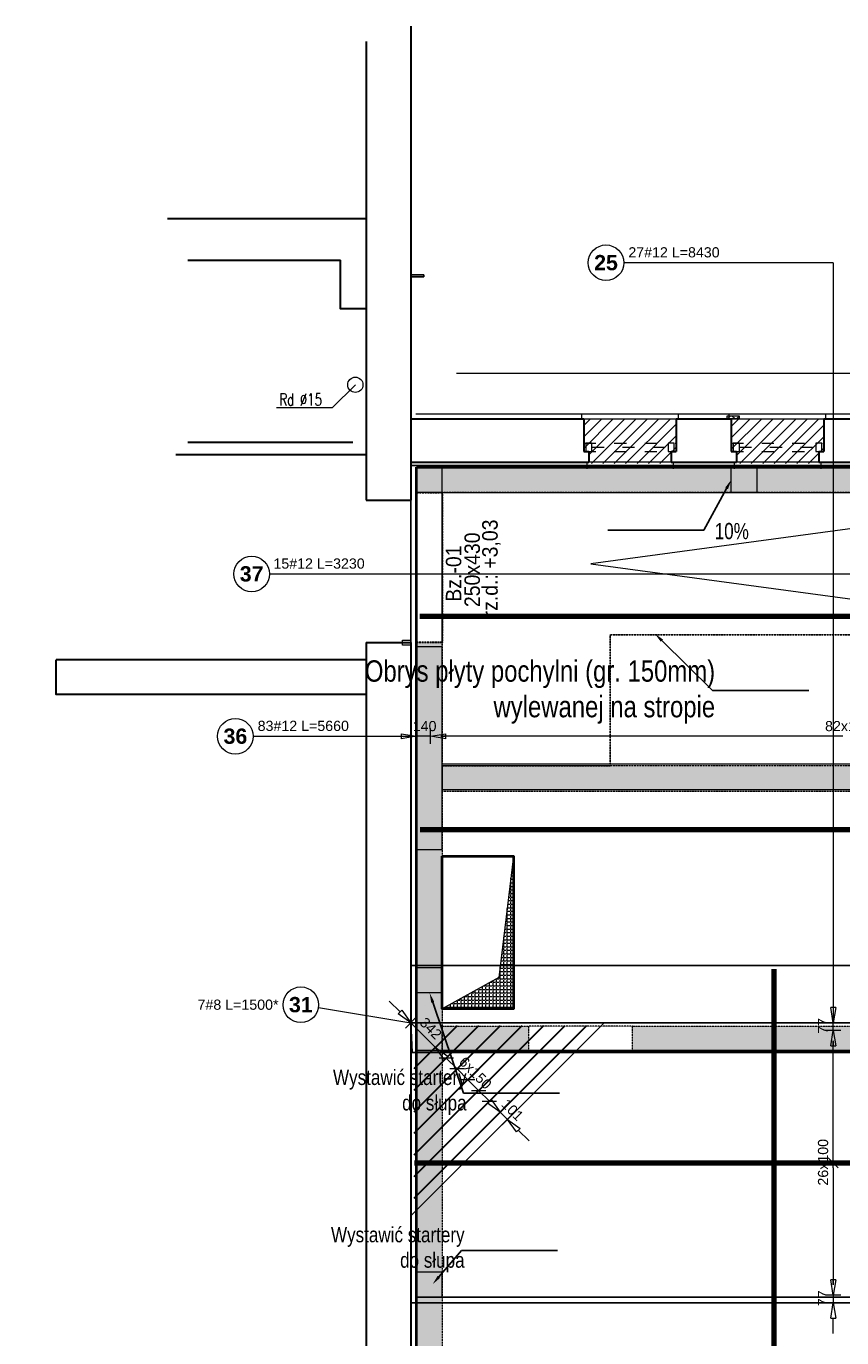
# Model space of a CAD drawing. Extents: x -1474 to 1843660, y -670488 to 75879.
# Tile 5 of 11: x 1799843 to 1807859, y -655186 to -642292. Entities that reach past the tile are written whole.
import ezdxf
from ezdxf import colors
from ezdxf.entities.mleader import LeaderData, LeaderLine
from ezdxf.math import Vec2, Vec3

# ---------------------------------------------------------------- set-up
doc = ezdxf.new("R2010")
doc.units = 0
doc.header["$LTSCALE"] = 10
doc.header["$MEASUREMENT"] = 0
doc.linetypes.add('ACAD_ISO03W100', pattern=[30, 12, -18])
doc.linetypes.add('HIDDEN', pattern=[0.375, 0.25, -0.125])
for name, color, linetype, lineweight in [('!! 0_ Istn-sciany', 7, 'Continuous', 30), ('!! 0_ Istn-widok', 1, 'Continuous', 15), ('!! 0_ Opis', 3, 'Continuous', 13), ('!! 0_Istn-cienka', 4, 'Continuous', 9), ('!! 1_drzwi-linia', 213, 'Continuous', 5), ('P-Linia1', 3, 'Continuous', 40), ('P-Linia2', 2, 'Continuous', 25), ('P-Linia4', 253, 'Continuous', 5), ('P-Linia5', 4, 'Continuous', 60), ('P-Opis', 1, 'Continuous', 18), ('P-Opis belki', 52, 'Continuous', 9), ('P-Otwory strop', 4, 'Continuous', 5), ('P-Przerywana', 13, 'HIDDEN', 9), ('P-Przerywana nadproża', 150, 'HIDDEN', 18), ('P-Szraf - Ściana działowa', 83, 'Continuous', 0), ('P-Szraf - Ściana nośna', 55, 'Continuous', 5), ('P-Szraf - Ściana żelbetowa', 54, 'Continuous', 0), ('P-Ściana działowa', 91, 'Continuous', 5), ('P-Ściana żelbetowa', 50, 'Continuous', 30)]:
    doc.layers.add(name, color=color, linetype=linetype, lineweight=lineweight)
doc.layers.add('!! 1_Wyburzenia', color=7, linetype='ACAD_ISO03W100', lineweight=13, true_color=0xff0505)
doc.layers.add('P-Opis startery', color=7, linetype='Continuous', lineweight=9, true_color=0xd1009d)
for name, color, linetype in [('!! 1_zabudowa GK', 33, 'Continuous'), ('AutoCAD_Structural_Detailing_rozkład powierzchniowy - pręty - dół', 7, 'Continuous'), ('RCAD_opis rozkładu', 7, 'Continuous')]:
    doc.layers.add(name, color=color, linetype=linetype)
doc.layers.add('RCAD_kontur płyty', color=163, linetype='Continuous', plot=False)
doc.styles.add('_Fd Opis', font='arial.ttf', dxfattribs={"width": 0.9})
doc.styles.add('ARCHETYP', font='romans.shx', dxfattribs={"height": 15})
doc.styles.add('style1', font='arial.ttf')
doc.styles.add('style3', font='arialbd.ttf')
pattern_1 = [(45, (1632465.82, -405533.8), (-56.1266, 56.1266), [])]

# ---------------------------------------------------------------- blocks, each defined once
blk = doc.blocks.new('A$C01A67067')
at = {"layer": 'P-Linia5', "color": 222, "lineweight": 20, "true_color": 0xd1009d}
for points in [[(-14450, 3300), (-14200, 3300), (-14200, 3050), (-14450, 3050)], [(-11355, 3300), (-11105, 3300), (-11105, 3050), (-11355, 3050)], [(-14445, -1620), (-14195, -1620), (-14195, -1870), (-14445, -1870)], [(-14450, -4610), (-14200, -4610), (-14200, -4860), (-14450, -4860)]]:
    blk.add_lwpolyline(points, close=True, dxfattribs=at)
at = {"layer": 'P-Ściana żelbetowa', "color": 222, "lineweight": 20, "true_color": 0xd1009d}
blk.add_lwpolyline([(-14200, -463), (-14450, -463), (-14450, 1537), (-14200, 1537)], close=True, dxfattribs=at)
blk.add_lwpolyline([(-14200, 130), (-8755, 130), (-8755, -790), (-8505, -790), (-8505, 380), (-14200, 380), (-14200, 130)], dxfattribs=at)

msp = doc.modelspace()

# ---------------------------------------------------------------- hatches: boundary and pattern name
at = {"layer": 'P-Otwory strop', "lineweight": 0}
h = msp.add_hatch(dxfattribs=at)
h.set_pattern_fill('ANGLE', color=256, scale=5)
h.set_pattern_definition([(0, (1443620.585, -405959.168), (0, 34.925), [25.4, -9.525]), (90, (1443620.585, -405959.168), (-34.925, 2e-15), [25.4, -9.525])])
h.paths.add_polyline_path([(1803931.33715, -651951.91879), (1804631.33715, -651951.91879), (1804631.33715, -650451.91879), (1804488.04635, -651644.86707)])
at = {"layer": 'P-Szraf - Ściana działowa'}
h = msp.add_hatch(dxfattribs=at)
h.set_pattern_fill('ANSI37', color=256, scale=20)
h.set_pattern_definition([(45, (1632465.816, -405533.8), (-44.90128, 44.90128), []), (135, (1632465.816, -405533.8), (-44.90128, -44.90128), [])])
h.paths.add_polyline_path([(1806731.32214, -646121.89399), (1806851.32214, -646121.89399), (1806851.32214, -646151.89479), (1806731.32214, -646151.89479)])
at = {"layer": 'P-Szraf - Ściana nośna'}
h = msp.add_hatch(dxfattribs=at)
h.set_pattern_fill('ANSI31', color=256, scale=25)
h.set_pattern_definition(pattern_1)
h.paths.add_polyline_path([(1805372.62745, -646591.89479), (1805372.62745, -646471.89479), (1805322.62745, -646471.89479), (1805322.62745, -646151.89479), (1806232.62745, -646151.89479), (1806232.62745, -646471.89479), (1806182.62745, -646471.89479), (1806182.62745, -646591.89479)])
h = msp.add_hatch(dxfattribs=at)
h.set_pattern_fill('ANSI31', color=256, scale=25)
h.set_pattern_definition(pattern_1)
h.paths.add_polyline_path([(1806822.62745, -646591.89479), (1806822.62745, -646471.89479), (1806772.62745, -646471.89479), (1806772.62745, -646151.89479), (1807682.62745, -646151.89479), (1807682.62745, -646471.89479), (1807632.62745, -646471.89479), (1807632.62745, -646591.89479)])
at = {"layer": 'P-Szraf - Ściana żelbetowa'}
h = msp.add_hatch(dxfattribs=at)
h.set_pattern_fill('ANSI33', color=256, scale=20)
h.set_pattern_definition([(45, (1632465.82, -405533.8), (-89.80256, 89.80256), []), (45, (1632555.62, -405533.8), (-89.80256, 89.80256), [63.5, -31.75])])
h.paths.add_polyline_path([(1819336.33143, -660971.89345), (1816971.3684, -660971.89345), (1816971.3684, -660721.89345), (1819336.33143, -660721.89345)])
h.paths.add_polyline_path([(1824106.40459, -660971.89345), (1824106.40459, -660721.89345), (1820536.33143, -660721.89345), (1820536.33143, -660971.89345)])
h.paths.add_polyline_path([(1803931.81769, -648351.99657), (1803927.74597, -660721.89345), (1803677.746, -660721.81116), (1803681.81771, -648351.91428)])
h.paths.add_polyline_path([(1806110.10936, -660721.89345), (1803677.66368, -660721.89345), (1803677.66368, -660971.89345), (1806110.10936, -660971.89345)])
h.paths.add_polyline_path([(1811877.64923, -660721.89345), (1814771.3684, -660721.89345), (1814771.3684, -660971.89345), (1811877.64923, -660971.89345)])
h.paths.add_polyline_path([(1808310.10936, -660721.89345), (1808310.10936, -660971.89345), (1809677.64923, -660971.89345), (1809677.64923, -660721.89345)])
h.paths.add_polyline_path([(1812127.62745, -660721.89345), (1812127.6505, -659643.38436), (1811877.64923, -659643.38435), (1811877.64923, -660721.89345)])
h.paths.add_polyline_path([(1809922.62745, -646626.89479), (1803677.66384, -646626.89479), (1803677.66384, -646876.89901), (1809922.62745, -646876.89901)])
h.paths.add_polyline_path([(1804780.57719, -652121.91912), (1804780.57719, -652372.00205), (1803930.49448, -652371.91879), (1803930.57677, -652121.91879), (1804680.4953, -652122.00172)])
h.paths.add_polyline_path([(1809622.62745, -649561.89479), (1809622.62745, -650894.37002), (1809372.62745, -650894.37002), (1809372.62745, -649811.89479), (1803931.33715, -649811.89479), (1803931.41944, -649561.89479)])
h.paths.add_polyline_path([(1809372.61275, -654271.91685), (1809372.62745, -654521.91879), (1811877.6505, -654521.93624), (1811877.65059, -654843.38435), (1812127.6505, -654843.38436), (1812127.6505, -653762.6908), (1811877.6505, -653762.6908), (1811877.64606, -654271.93624)])
h.paths.add_polyline_path([(1818127.67313, -646626.89479), (1818476.41676, -646626.89482), (1818476.41676, -646876.89479), (1818127.6505, -646876.89479)])
edge = h.paths.add_edge_path()
edge.add_line((1805700.4953, -652122.00172), (1809372.62745, -652121.91879))
edge.add_line((1809372.62745, -652121.91879), (1809372.62745, -652371.92407))
edge.add_line((1809372.62745, -652371.92407), (1805800.5768, -652372.00172))
edge.add_line((1805800.5768, -652372.00172), (1805800.5768, -652121.91879))

# ---------------------------------------------------------------- linework, layer by layer
at = {"layer": '!! 0_ Istn-sciany'}
for p, q in [((1801232.62745, -644181.89479), (1803182.62745, -644181.89479)), ((1801432.62745, -644591.89479), (1802932.62745, -644591.89479))]:
    msp.add_line(p, q, dxfattribs=at)
for points in [[(1803622.62745, -642291.89479), (1803622.62745, -646951.89479)], [(1803182.62745, -642441.89479), (1803182.62745, -645891.89479)], [(1803182.62745, -642441.89479), (1803182.62745, -646951.89479)], [(1803622.62745, -642811.89479), (1803622.62745, -643171.89479)], [(1803182.62745, -645071.89479), (1802932.62745, -645071.89479), (1802932.62745, -644591.89479)], [(1803182.62745, -645071.89479), (1803182.62745, -646951.89479)], [(1803622.62745, -646151.89479), (1805322.62745, -646151.89479)], [(1805322.62745, -646151.89479), (1805322.62745, -646471.89479)], [(1806232.62745, -646151.89479), (1806772.62745, -646151.89479)], [(1806232.62745, -646151.89479), (1806232.62745, -646471.89479)], [(1806772.62745, -646151.89479), (1806772.62745, -646471.89479)], [(1807682.62745, -646151.89479), (1808322.62745, -646151.89479)], [(1807682.62745, -646151.89479), (1807682.62745, -646471.89479)], [(1801432.62745, -646381.89479), (1803052.62745, -646381.89479)], [(1801312.62745, -646501.89479), (1803177.62745, -646501.89479)], [(1805322.62745, -646471.89479), (1805372.62745, -646471.89479)], [(1805372.62745, -646471.89479), (1805372.62745, -646576.49651)], [(1806182.62745, -646471.89479), (1806232.62745, -646471.89479)], [(1806182.62745, -646471.89479), (1806182.62745, -646576.49651)], [(1806772.62745, -646471.89479), (1806822.62745, -646471.89479)], [(1806822.62745, -646471.89479), (1806822.62745, -646576.49651)], [(1807632.62745, -646471.89479), (1807682.62745, -646471.89479)], [(1807632.62745, -646471.89479), (1807632.62745, -646576.49651)], [(1803622.62745, -646576.49651), (1805372.62745, -646576.49651)], [(1806182.62745, -646576.49651), (1806822.62745, -646576.49651)], [(1807632.62745, -646576.49651), (1808372.62745, -646576.49651)], [(1803182.62745, -646951.89479), (1803622.62745, -646951.89479)], [(1803182.62745, -648351.89479), (1803182.62745, -660511.89479), (1799842.62745, -660511.89479)], [(1803622.62745, -648351.89479), (1803622.62745, -661081.89479), (1799842.62745, -661081.89479)], [(1803182.62745, -648351.89479), (1803622.62745, -648351.89479)], [(1803177.62745, -648861.89479), (1800137.62745, -648861.89479), (1800137.62745, -648521.89479)], [(1803177.62745, -648521.89479), (1800137.62745, -648521.89479)]]:
    msp.add_lwpolyline(points, dxfattribs=at)
at = {"layer": '!! 0_ Istn-widok'}
msp.add_circle((1803077.62745, -645816.89479), 75, dxfattribs=at)
at = {"layer": '!! 0_ Opis'}
for points in [[(1802851.25547, -646043.26678), (1803077.62745, -645816.89479)], [(1802851.25547, -646043.26678), (1802302.40211, -646043.26678)]]:
    msp.add_lwpolyline(points, dxfattribs=at)
at = {"layer": '!! 0_Istn-cienka', "linetype": 'HIDDEN', "ltscale": 2}
for points in [[(1804072.62745, -645701.89479), (1809372.62745, -645701.89479)], [(1803672.62745, -646101.89479), (1809372.62745, -646101.89479)], [(1805322.62745, -646151.89479), (1806232.62745, -646151.89479)], [(1806772.62745, -646151.89479), (1807682.62745, -646151.89479)], [(1806182.62745, -646576.49651), (1805372.62745, -646576.49651)], [(1807632.62745, -646576.49651), (1806822.62745, -646576.49651)]]:
    msp.add_lwpolyline(points, dxfattribs=at)
at = {"layer": '!! 1_drzwi-linia'}
msp.add_lwpolyline([(1803622.62745, -648326.89479), (1803622.62745, -648376.89479), (1803542.62745, -648376.89479), (1803542.62745, -648326.89479)], close=True, dxfattribs=at)
at = {"layer": '!! 1_Wyburzenia'}
for points in [[(1805302.62745, -646101.89479), (1806252.62745, -646101.89479)], [(1805302.62745, -646151.89479), (1805302.62745, -646101.89479)], [(1806252.62745, -646151.89479), (1806252.62745, -646101.89479)], [(1806752.62745, -646101.89479), (1807702.62745, -646101.89479)], [(1806752.62745, -646151.89479), (1806752.62745, -646101.89479)], [(1807702.62745, -646151.89479), (1807702.62745, -646101.89479)], [(1805322.62745, -646391.89479), (1806232.62745, -646391.89479)], [(1806772.62745, -646391.89479), (1807682.62745, -646391.89479)], [(1805322.62745, -646471.89479), (1806232.62745, -646471.89479)], [(1805402.62745, -646431.89479), (1806152.62745, -646431.89479)], [(1806772.62745, -646471.89479), (1807682.62745, -646471.89479)], [(1806852.62745, -646431.89479), (1807602.62745, -646431.89479)], [(1805352.62745, -646576.49651), (1805352.62745, -646641.89479)], [(1806202.62745, -646626.89479), (1805352.62745, -646626.89479)], [(1806202.62745, -646576.49651), (1806202.62745, -646641.89479)], [(1806802.62745, -646576.49651), (1806802.62745, -646641.89479)], [(1807652.62745, -646626.89479), (1806802.62745, -646626.89479)], [(1807652.62745, -646576.49651), (1807652.62745, -646641.89479)]]:
    msp.add_lwpolyline(points, dxfattribs=at)
for points in [[(1805342.62745, -646471.89479), (1805402.62745, -646471.89479), (1805402.62745, -646391.89479), (1805342.62745, -646391.89479)], [(1806152.62745, -646471.89479), (1806212.62745, -646471.89479), (1806212.62745, -646391.89479), (1806152.62745, -646391.89479)], [(1806792.62745, -646471.89479), (1806852.62745, -646471.89479), (1806852.62745, -646391.89479), (1806792.62745, -646391.89479)], [(1807602.62745, -646471.89479), (1807662.62745, -646471.89479), (1807662.62745, -646391.89479), (1807602.62745, -646391.89479)]]:
    msp.add_lwpolyline(points, close=True, dxfattribs=at)
at = {"layer": '!! 1_zabudowa GK'}
for points in [[(1803750.32628, -644736.89479), (1803622.62745, -644736.89479)], [(1803750.32628, -644756.89479), (1803622.62745, -644756.89479)], [(1803750.32628, -644756.8948), (1803750.32628, -644736.89479)]]:
    msp.add_lwpolyline(points, dxfattribs=at)
at = {"layer": 'AutoCAD_Structural_Detailing_rozkład powierzchniowy - pręty - dół', "color": 0, "lineweight": 80}
for p, q in [((1813620.99779, -648093.77869), (1803713.04089, -648093.77869)), ((1812091.6505, -650193.77869), (1803713.66384, -650193.77869)), ((1807195.13897, -661045.89479), (1807195.13897, -651562.95018)), ((1803658.62745, -653466.15037), (1812091.6505, -653466.15037))]:
    msp.add_line(p, q, dxfattribs=at)
at = {"layer": 'AutoCAD_Structural_Detailing_rozkład powierzchniowy - pręty - dół', "color": 0, "lineweight": 30}
for p, q in [((1804076.89152, -652118.91637), (1803652.62745, -652543.18044)), ((1804289.02356, -652118.91637), (1803652.62745, -652755.31248)), ((1804501.15559, -652118.91637), (1803652.62745, -652967.44451)), ((1804713.28763, -652118.91637), (1803652.62745, -653179.57655)), ((1804925.41966, -652118.91637), (1803652.62745, -653391.70858)), ((1805137.55169, -652118.91637), (1803652.62745, -653603.84061)), ((1805349.68373, -652118.91637), (1803652.62745, -653815.97265))]:
    msp.add_line(p, q, dxfattribs=at)
at = {"layer": 'P-Linia1'}
for points in [[(1803677.66384, -646626.89479), (1829427.59125, -646626.89479), (1829427.59125, -660971.89345), (1803677.66384, -660971.89345)], [(1803931.33715, -650451.91879), (1804631.33715, -650451.91879), (1804631.33715, -651951.91879), (1803931.33715, -651951.91879)]]:
    msp.add_lwpolyline(points, close=True, dxfattribs=at)
at = {"layer": 'P-Linia2', "linetype": 'HIDDEN', "lineweight": 30}
msp.add_lwpolyline([(1803677.66384, -646876.89901), (1803931.81769, -646876.89901), (1803931.81769, -648351.99657), (1803677.66384, -648351.99657)], close=True, dxfattribs=at)
at = {"layer": 'P-Linia2', "linetype": 'HIDDEN'}
msp.add_lwpolyline([(1809922.62745, -646876.89479), (1809922.62745, -648276.89479), (1805582.62745, -648276.89479), (1805582.62745, -649561.89479), (1803931.41944, -649561.89479), (1803931.81769, -646876.89901), (1809922.62745, -646876.89479)], dxfattribs=at)
at = {"layer": 'P-Linia4'}
msp.add_lwpolyline([(1809832.62746, -646976.49651), (1805392.62746, -647576.49651), (1809832.62746, -648176.49651)], dxfattribs=at)
at = {"layer": 'P-Otwory strop'}
msp.add_lwpolyline([(1803931.33715, -651951.91879), (1804631.33715, -651951.91879), (1804631.33715, -650451.91879), (1804488.04635, -651644.86707), (1803931.33715, -651951.91879)], dxfattribs=at)
at = {"layer": 'P-Przerywana'}
for points in [[(1805372.62745, -646576.49651), (1805372.62745, -646471.89479), (1805322.62745, -646471.89479), (1805322.62745, -646151.89479), (1806232.62745, -646151.89479), (1806232.62745, -646471.89479), (1806182.62745, -646471.89479), (1806182.62745, -646576.49651)], [(1806822.62745, -646576.49651), (1806822.62745, -646471.89479), (1806772.62745, -646471.89479), (1806772.62745, -646151.89479), (1807682.62745, -646151.89479), (1807682.62745, -646471.89479), (1807632.62745, -646471.89479), (1807632.62745, -646576.49651)], [(1803931.81769, -648351.99657), (1803927.74597, -660721.89345), (1803677.746, -660721.81116), (1803681.81771, -648351.91428), (1803931.81769, -648351.99657)], [(1809372.62745, -649811.89479), (1809372.62745, -650894.37002), (1809622.62745, -650894.37002), (1809622.62745, -649561.89479), (1803931.41944, -649561.89479), (1803931.33715, -649811.89479), (1809372.62745, -649811.89479)], [(1804780.5776, -652122.00172), (1804780.57677, -652372.00172), (1803930.49448, -652371.91879), (1803930.57677, -652121.91879), (1804780.5776, -652122.00172)]]:
    msp.add_lwpolyline(points, close=True, dxfattribs=at)
for points in [[(1809922.62745, -646626.89479), (1803677.66384, -646626.89479), (1803677.66384, -646876.89901), (1809922.62745, -646876.89901), (1809922.62745, -646626.89479)], [(1805800.5776, -652122.00172), (1809372.62745, -652121.91879), (1809372.62745, -652371.92407), (1805800.5768, -652372.00172), (1805800.5768, -652121.91879)]]:
    msp.add_lwpolyline(points, dxfattribs=at)
at = {"layer": 'P-Przerywana nadproża'}
msp.add_lwpolyline([(1804780.57677, -652372.00172), (1805800.5776, -652372.00172), (1805800.5776, -652122.00172), (1804780.57677, -652122.00172)], close=True, dxfattribs=at)
at = {"layer": 'P-Ściana działowa'}
msp.add_lwpolyline([(1806731.32214, -646121.89399), (1806851.32214, -646121.89399), (1806851.32214, -646151.89479), (1806731.32214, -646151.89479)], close=True, dxfattribs=at)
at = {"layer": 'RCAD_kontur płyty', "color": 0}
for p, q in [((1803622.62745, -652088.91637), (1803622.62745, -646611.41528)), ((1803622.62745, -646611.41528), (1812125.53878, -646611.41528)), ((1813657.6505, -646626.89479), (1803677.66384, -646626.89479)), ((1803677.66384, -646626.89479), (1803677.66384, -652360.66258)), ((1814567.65049, -651526.95018), (1803622.62745, -651526.95018)), ((1803622.62745, -651526.95018), (1803622.62745, -661081.89479)), ((1803622.62745, -654843.38436), (1803622.62745, -652088.91637)), ((1803622.62745, -652088.91637), (1812127.6505, -652088.91637)), ((1803622.62745, -652088.91637), (1805522.62745, -652088.91637)), ((1805522.62745, -652088.91637), (1803622.62745, -653988.91637)), ((1803622.62745, -653988.91637), (1803622.62745, -652088.91637)), ((1803637.09862, -652382.94636), (1803622.62745, -652088.91637)), ((1812136.49656, -652382.94636), (1803637.09862, -652382.94636)), ((1803677.66384, -652360.66258), (1812127.6505, -652360.66258)), ((1812127.6505, -654843.38436), (1803622.62745, -654843.38436)), ((1803677.6505, -660971.89345), (1803677.6505, -654786.49651)), ((1803677.6505, -654786.49651), (1811827.99827, -654786.49651))]:
    msp.add_line(p, q, dxfattribs=at)
at = {"layer": 'RCAD_opis rozkładu', "color": 8, "lineweight": 0}
for p, q in [((1807774.87797, -644617.15112), (1805716.28728, -644617.15112)), ((1807774.87797, -644617.15112), (1807774.87797, -652088.91637)), ((1802233.23995, -647676.96495), (1812017.64915, -647676.96495)), ((1803677.66384, -649197.77956), (1803677.66384, -649347.77956)), ((1803817.64915, -649347.77956), (1803817.64915, -649197.77956)), ((1802073.54891, -649272.77956), (1803677.66384, -649272.77956)), ((1803377.66384, -649272.77956), (1803527.66384, -649272.77956)), ((1803527.66384, -649247.77956), (1803677.66384, -649272.77956)), ((1803527.66384, -649247.77956), (1803527.66384, -649297.77956)), ((1803677.66384, -649272.77956), (1803527.66384, -649297.77956)), ((1803817.64915, -649272.77956), (1803677.66384, -649272.77956)), ((1803817.64915, -649272.77956), (1803967.64915, -649247.77956)), ((1803967.64915, -649297.77956), (1803817.64915, -649272.77956)), ((1804017.64915, -649272.77956), (1803917.64915, -649272.77956)), ((1803917.64915, -649272.77956), (1803967.64915, -649272.77956)), ((1803967.64915, -649297.77956), (1803967.64915, -649247.77956)), ((1804117.64915, -649272.77956), (1804017.64915, -649272.77956)), ((1804217.64915, -649272.77956), (1804117.64915, -649272.77956)), ((1804317.64915, -649272.77956), (1804217.64915, -649272.77956)), ((1804417.64915, -649272.77956), (1804317.64915, -649272.77956)), ((1804517.64915, -649272.77956), (1804417.64915, -649272.77956)), ((1804617.64915, -649272.77956), (1804517.64915, -649272.77956)), ((1804717.64915, -649272.77956), (1804617.64915, -649272.77956)), ((1804817.64915, -649272.77956), (1804717.64915, -649272.77956)), ((1804917.64915, -649272.77956), (1804817.64915, -649272.77956)), ((1805017.64915, -649272.77956), (1804917.64915, -649272.77956)), ((1805117.64915, -649272.77956), (1805017.64915, -649272.77956)), ((1805217.64915, -649272.77956), (1805117.64915, -649272.77956)), ((1805317.64915, -649272.77956), (1805217.64915, -649272.77956)), ((1805417.64915, -649272.77956), (1805317.64915, -649272.77956)), ((1805517.64915, -649272.77956), (1805417.64915, -649272.77956)), ((1805617.64915, -649272.77956), (1805517.64915, -649272.77956)), ((1805717.64915, -649272.77956), (1805617.64915, -649272.77956)), ((1805817.64915, -649272.77956), (1805717.64915, -649272.77956)), ((1805917.64915, -649272.77956), (1805817.64915, -649272.77956)), ((1806017.64915, -649272.77956), (1805917.64915, -649272.77956)), ((1806117.64915, -649272.77956), (1806017.64915, -649272.77956)), ((1806217.64915, -649272.77956), (1806117.64915, -649272.77956)), ((1806317.64915, -649272.77956), (1806217.64915, -649272.77956)), ((1806417.64915, -649272.77956), (1806317.64915, -649272.77956)), ((1806517.64915, -649272.77956), (1806417.64915, -649272.77956)), ((1806617.64915, -649272.77956), (1806517.64915, -649272.77956)), ((1806717.64915, -649272.77956), (1806617.64915, -649272.77956)), ((1806817.64915, -649272.77956), (1806717.64915, -649272.77956)), ((1806917.64915, -649272.77956), (1806817.64915, -649272.77956)), ((1807017.64915, -649272.77956), (1806917.64915, -649272.77956)), ((1807117.64915, -649272.77956), (1807017.64915, -649272.77956)), ((1807217.64915, -649272.77956), (1807117.64915, -649272.77956)), ((1807317.64915, -649272.77956), (1807217.64915, -649272.77956)), ((1807417.64915, -649272.77956), (1807317.64915, -649272.77956)), ((1807517.64915, -649272.77956), (1807417.64915, -649272.77956)), ((1807617.64915, -649272.77956), (1807517.64915, -649272.77956)), ((1807717.64915, -649272.77956), (1807617.64915, -649272.77956)), ((1807817.64915, -649272.77956), (1807717.64915, -649272.77956)), ((1807867.64915, -649272.77956), (1807817.64915, -649272.77956)), ((1807774.87797, -651788.91637), (1807774.87797, -651938.91637)), ((1802714.56823, -651940.42395), (1803622.62745, -652088.91637)), ((1803410.49542, -651876.78434), (1803516.56144, -651982.85036)), ((1807774.87797, -652088.91637), (1807749.87797, -651938.91637)), ((1807799.87797, -651938.91637), (1807749.87797, -651938.91637)), ((1807799.87797, -651938.91637), (1807774.87797, -652088.91637)), ((1803534.23911, -651965.17269), (1803498.88377, -652000.52803)), ((1803622.62745, -652088.91637), (1803498.88377, -652000.52803)), ((1803534.23911, -651965.17269), (1803622.62745, -652088.91637)), ((1803675.66046, -652035.88337), (1803569.59445, -652141.94938)), ((1803864.75949, -652331.04841), (1803622.62745, -652088.91637)), ((1807699.87797, -652088.91637), (1807849.87797, -652088.91637)), ((1807849.87797, -652166.15037), (1807699.87797, -652166.15037)), ((1807749.87797, -652316.15037), (1807774.87797, -652166.15037)), ((1807774.87797, -652166.15037), (1807774.87797, -652088.91637)), ((1807774.87797, -652166.15037), (1807799.87797, -652316.15037)), ((1803917.7925, -652278.0154), (1803811.72648, -652384.08142)), ((1807749.87797, -652316.15037), (1807799.87797, -652316.15037)), ((1807774.87797, -652266.15037), (1807774.87797, -652316.15037)), ((1807774.87797, -652366.15037), (1807774.87797, -652266.15037)), ((1803953.14784, -652454.79209), (1803864.75949, -652331.04841)), ((1803864.75949, -652331.04841), (1803988.50318, -652419.43676)), ((1804041.53618, -652437.11443), (1803900.11483, -652437.11443)), ((1804006.18084, -652401.75909), (1803935.47017, -652472.46976)), ((1803953.14784, -652454.79209), (1803988.50318, -652419.43676)), ((1803970.82551, -652437.11443), (1803970.82551, -652437.11443)), ((1804076.89152, -652543.18044), (1803970.82551, -652437.11443)), ((1807774.87797, -652466.15037), (1807774.87797, -652366.15037)), ((1804147.6022, -652543.18044), (1804006.18084, -652543.18044)), ((1804112.24686, -652507.8251), (1804041.53618, -652578.53578)), ((1804182.95754, -652649.24646), (1804076.89152, -652543.18044)), ((1807774.87797, -652566.15037), (1807774.87797, -652466.15037)), ((1807774.87797, -652666.15037), (1807774.87797, -652566.15037)), ((1804253.66822, -652649.24646), (1804112.24686, -652649.24646)), ((1804147.6022, -652684.6018), (1804218.31288, -652613.89112)), ((1804235.99055, -652702.27947), (1804182.95754, -652649.24646)), ((1804235.99055, -652702.27947), (1804289.02356, -652755.31248)), ((1807774.87797, -652766.15037), (1807774.87797, -652666.15037)), ((1804218.31288, -652755.31248), (1804359.73424, -652755.31248)), ((1804324.3789, -652719.95714), (1804253.66822, -652790.66782)), ((1804289.02356, -652755.31248), (1804395.08957, -652861.37849)), ((1804430.44491, -652826.02315), (1804359.73424, -652896.73383)), ((1807774.87797, -652866.15037), (1807774.87797, -652766.15037)), ((1804324.3789, -652861.37849), (1804465.80025, -652861.37849)), ((1804412.76724, -652843.70082), (1804377.4119, -652879.05616)), ((1804501.15559, -652967.44451), (1804377.4119, -652879.05616)), ((1804395.08957, -652861.37849), (1804395.08957, -652861.37849)), ((1804412.76724, -652843.70082), (1804501.15559, -652967.44451)), ((1804554.1886, -652914.4115), (1804448.12258, -653020.47752)), ((1804501.15559, -652967.44451), (1804572.62745, -653038.91637)), ((1807774.87797, -652966.15037), (1807774.87797, -652866.15037)), ((1807774.87797, -653066.15037), (1807774.87797, -652966.15037)), ((1804625.66046, -652985.88337), (1804519.59445, -653091.94938)), ((1804661.0158, -653162.66006), (1804572.62745, -653038.91637)), ((1804572.62745, -653038.91637), (1804696.37114, -653127.30472)), ((1807774.87797, -653166.15037), (1807774.87797, -653066.15037)), ((1804661.0158, -653162.66006), (1804696.37114, -653127.30472)), ((1804784.75949, -653251.04841), (1804678.69347, -653144.98239)), ((1807774.87797, -653266.15037), (1807774.87797, -653166.15037)), ((1807774.87797, -653366.15037), (1807774.87797, -653266.15037)), ((1807824.87797, -653516.15037), (1807724.87797, -653416.15037)), ((1807824.87797, -653466.15037), (1807724.87797, -653466.15037)), ((1807774.87797, -653466.15037), (1807774.87797, -653366.15037)), ((1807774.87797, -653516.15037), (1807774.87797, -653466.15037)), ((1807774.87797, -653516.15037), (1807774.87797, -653566.15037)), ((1807774.87797, -653566.15037), (1807774.87797, -653666.15037)), ((1807774.87797, -653666.15037), (1807774.87797, -653766.15037)), ((1807774.87797, -653766.15037), (1807774.87797, -653866.15037)), ((1807774.87797, -653866.15037), (1807774.87797, -653966.15037)), ((1807774.87797, -653966.15037), (1807774.87797, -654066.15037)), ((1807774.87797, -654066.15037), (1807774.87797, -654166.15037)), ((1807774.87797, -654166.15037), (1807774.87797, -654266.15037)), ((1807774.87797, -654266.15037), (1807774.87797, -654366.15037)), ((1807774.87797, -654366.15037), (1807774.87797, -654466.15037)), ((1807774.87797, -654466.15037), (1807774.87797, -654566.15037)), ((1807774.87797, -654766.15037), (1807749.87797, -654616.15037)), ((1807799.87797, -654616.15037), (1807749.87797, -654616.15037)), ((1807774.87797, -654566.15037), (1807774.87797, -654666.15037)), ((1807799.87797, -654616.15037), (1807774.87797, -654766.15037)), ((1807774.87797, -654666.15037), (1807774.87797, -654616.15037)), ((1807849.87797, -654766.15037), (1807699.87797, -654766.15037)), ((1807774.87797, -654766.15037), (1807774.87797, -654843.38436)), ((1807699.87797, -654843.38436), (1807849.87797, -654843.38436)), ((1807749.87797, -654993.38436), (1807774.87797, -654843.38436)), ((1807774.87797, -654843.38436), (1807799.87797, -654993.38436)), ((1807749.87797, -654993.38436), (1807799.87797, -654993.38436)), ((1807774.87797, -655143.38436), (1807774.87797, -654993.38436))]:
    msp.add_line(p, q, dxfattribs=at)
for centre in [(1805541.28728, -644617.15112), (1802058.23995, -647676.96495), (1801898.54891, -649272.77956), (1802541.86218, -651912.1818)]:
    msp.add_circle(centre, 175, dxfattribs=at)

# ---------------------------------------------------------------- block references
at = {"layer": 'P-Linia5'}
msp.add_blockref('A$C01A67067', (1818127.67354, -649926.49651), dxfattribs=at)

# ---------------------------------------------------------------- texts
at = {"layer": '!! 0_ Opis', "style": 'ARCHETYP', "width": 0.7}
msp.add_text('Rd %%C15', height=120, rotation=359.99999996, dxfattribs=at).set_placement((1802331.53823, -646021.53287))
at = {"layer": 'P-Opis', "lineweight": 13, "style": '_Fd Opis', "width": 0.75}
msp.add_text('10%%%', height=160, rotation=0.000001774, dxfattribs=at).set_placement((1806609.91503, -647335.32573))
at = {"layer": 'P-Opis', "color": 3, "insert": (1806613.9999, -648837.74583), "char_height": 210, "attachment_point": 6, "rotation": 0.000001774, "style": '_Fd Opis'}
msp.add_mtext('{\\W0.8;\\C256;Obrys płyty pochylni (gr. 150mm) \\Pwylewanej na stropie}', dxfattribs=at)
at = {"layer": 'P-Opis belki', "char_height": 152.1, "attachment_point": 6, "rotation": 90, "style": '_Fd Opis'}
for s, insert in [('rz.d.: +3,03', (1804414.60894, -647141.76907)), ('250x430', (1804227.1564, -647268.94277))]:
    msp.add_mtext(s, dxfattribs=dict(at, insert=insert))
at = {"layer": 'P-Opis belki', "color": 3, "insert": (1804043.97065, -647397.0803), "char_height": 152.1, "attachment_point": 6, "rotation": 90, "style": '_Fd Opis'}
msp.add_mtext('{\\C256;Bz.-01}', dxfattribs=at)
at = {"layer": 'P-Opis startery', "color": 3, "char_height": 150, "attachment_point": 6, "rotation": 0.000001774, "style": '_Fd Opis'}
for insert in [(1804171.17209, -652773.94962), (1804151.2581, -654320.37491)]:
    msp.add_mtext('{\\W0.8;\\C256;Wystawić startery \\Pdo słupa}', dxfattribs=dict(at, insert=insert))
at = {"layer": 'RCAD_opis rozkładu', "color": 2, "char_height": 100, "attachment_point": 5, "style": 'style1'}
for s, insert in [('27#12 L=8430', (1806209.56832, -644515.41169)), ('7#8 L=1500*', (1801924.46791, -651912.1818))]:
    msp.add_mtext(s, dxfattribs=dict(at, insert=insert))
at = {"layer": 'RCAD_opis rozkładu', "color": 1, "char_height": 150, "attachment_point": 5, "style": 'style3'}
for s, insert in [('25', (1805541.28728, -644617.15112)), ('31', (1802541.86218, -651912.1818))]:
    msp.add_mtext(s, dxfattribs=dict(at, insert=insert))
at = {"layer": 'RCAD_opis rozkładu', "color": 2, "char_height": 100, "style": 'style1'}
for s, insert, attachment_point, rotation in [('15#12 L=3230', (1802720.96164, -647575.22553), 5, 359.999999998), ('140', (1803642.06304, -649223.83686), 7, 359.999999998), ('82x100', (1807694.66143, -649223.83686), 7, 359.999999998), ('83#12 L=5660', (1802566.0455, -649171.04014), 5, 359.999999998), ('342', (1803700.54838, -652097.6701), 7, 315), ('77', (1807724.22995, -652198.74756), 7, 90), ('6x150', (1804087.21355, -652484.28703), 7, 315), ('101', (1804503.53788, -652900.61137), 7, 315), ('26x100', (1807725.93527, -653689.92253), 7, 90), ('77', (1807724.22995, -654875.98155), 7, 90)]:
    msp.add_mtext(s, dxfattribs=dict(at, insert=insert, attachment_point=attachment_point, rotation=rotation))
at = {"layer": 'RCAD_opis rozkładu', "color": 1, "char_height": 150, "attachment_point": 5, "rotation": 359.999999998, "style": 'style3'}
for s, insert in [('37', (1802058.23995, -647676.96495)), ('36', (1801898.54891, -649272.77956))]:
    msp.add_mtext(s, dxfattribs=dict(at, insert=insert))

# ---------------------------------------------------------------- leaders
at = {"layer": 'P-Opis', "lineweight": 9}
ml = msp.add_multileader_mtext('Standard', dxfattribs=at)
ml.set_content('         ', color=256)
ml.set_leader_properties()
ml.build(insert=Vec2(0, 0))
ml.multileader.update_dxf_attribs({"arrow_head_size": 96})
ctx = ml.context
ctx.base_point, ctx.char_height, ctx.arrow_head_size, ctx.landing_gap_size, ctx.plane_origin = Vec3(1807533.79215, -648823.08599), 3.2, 96, 1.6, Vec3(1807449.23182, -650560.29307)
notes = []
notes.append((ctx, [(1, (1, 1, 0), (1806589.02934, -648823.08599), (1, 0), 944.76281, [(0, [(1806022.32415, -648265.01936)], 0, [])])]))
ctx.mtext.insert, ctx.mtext.rotation, ctx.mtext.flow_direction = Vec3(1807535.39215, -648821.48599), 6.2831853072, 5
at = {"layer": 'P-Opis startery', "lineweight": 9}
ml = msp.add_multileader_mtext('Standard', dxfattribs=at)
ml.set_content('         ', color=256)
ml.set_leader_properties()
ml.build(insert=Vec2(0, 0))
ml.multileader.update_dxf_attribs({"arrow_head_size": 96})
ctx = ml.context
ctx.base_point, ctx.char_height, ctx.arrow_head_size, ctx.landing_gap_size, ctx.plane_origin = Vec3(1805543.56046, -647247.60061), 3.2, 96, 1.6, Vec3(1805642.49896, -648984.80769)
ctx.text_align_type = 2
notes.append((ctx, [(1, (1, 1, 0), (1806502.70144, -647247.60061), (-1, 0), 944.76281, [(0, [(1806772.66869, -646751.49651)], 0, [])])]))
ctx.mtext.insert, ctx.mtext.alignment, ctx.mtext.flow_direction = Vec3(1805556.33863, -647246.00061), 3, 5
ml = msp.add_multileader_mtext('Standard', dxfattribs=at)
ml.set_content('         ', color=256)
ml.set_leader_properties()
ml.build(insert=Vec2(0, 0))
ml.multileader.update_dxf_attribs({"arrow_head_size": 96})
ctx = ml.context
ctx.base_point, ctx.char_height, ctx.arrow_head_size, ctx.landing_gap_size, ctx.plane_origin = Vec3(1805084.84336, -652781.07361), 3.2, 96, 1.6, Vec3(1805000.28302, -654518.28068)
notes.append((ctx, [(1, (1, 1, 0), (1804140.08054, -652781.07361), (1, 0), 944.76281, [(0, [(1803807.6505, -651796.49651)], 0, [])])]))
ctx.mtext.insert, ctx.mtext.rotation, ctx.mtext.flow_direction = Vec3(1805086.44336, -652779.47361), 6.2831853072, 5
ml = msp.add_multileader_mtext('Standard', dxfattribs=at)
ml.set_content('         ', color=256)
ml.set_leader_properties()
ml.build(insert=Vec2(0, 0))
ml.multileader.update_dxf_attribs({"arrow_head_size": 96})
ctx = ml.context
ctx.base_point, ctx.char_height, ctx.arrow_head_size, ctx.landing_gap_size, ctx.plane_origin = Vec3(1805064.92937, -654327.4989), 3.2, 96, 1.6, Vec3(1804980.36903, -656064.70598)
notes.append((ctx, [(1, (1, 1, 0), (1804120.16655, -654327.4989), (1, 0), 944.76281, [(0, [(1803837.01966, -654660.13908)], 0, [])])]))
ctx.mtext.insert, ctx.mtext.rotation, ctx.mtext.flow_direction = Vec3(1805066.52937, -654325.8989), 6.2831853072, 5
for ctx, leaders in notes:
    for number, flags, end, landing, length, lines in leaders:
        leader = LeaderData()
        leader.index, (leader.has_last_leader_line, leader.has_dogleg_vector, leader.attachment_direction) = number, flags
        leader.last_leader_point, leader.dogleg_vector, leader.dogleg_length = Vec3(end), Vec3(landing), length
        for number, points, colour, breaks in lines:
            line = LeaderLine()
            line.index, line.vertices, line.color, line.breaks = number, Vec3.list(points), colors.encode_raw_color(colour), breaks
            leader.lines.append(line)
        ctx.leaders.append(leader)

doc.saveas('drawing.dxf')
